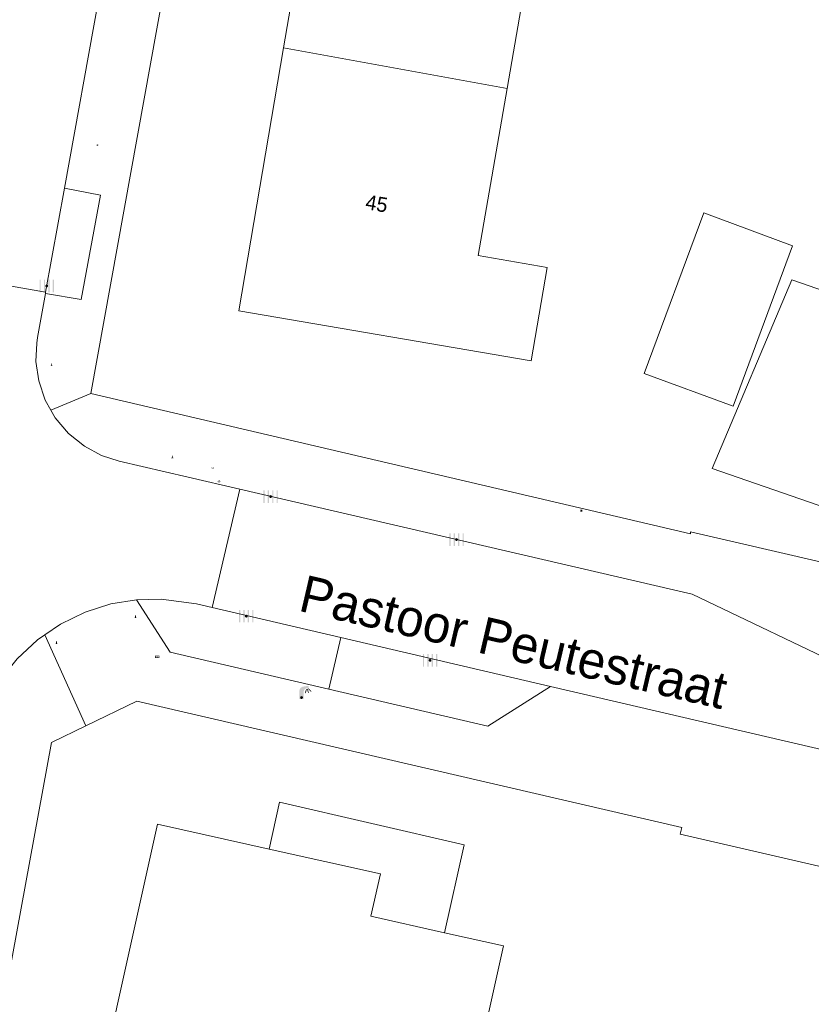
# Model space of a CAD drawing. Header units: metres. Extents: x 197457 to 198138, y 353986 to 354984.
# Tile 28 of 217: x 197511 to 197538, y 354553 to 354586. Entities that reach past the tile are written whole.
import ezdxf
from ezdxf.enums import TextEntityAlignment as Align

# ---------------------------------------------------------------- set-up
doc = ezdxf.new("R2010")
doc.units = ezdxf.units.M
doc.header["$MEASUREMENT"] = 0
for name, color, linetype, lineweight, true_color in [('afsluitpaal', 7, 'Continuous', 0, 0xde7233), ('CAI-kast', 7, 'Continuous', 0, 0x104b6e), ('kolk', 7, 'Continuous', 0, 0x104b6e), ('lichtmast', 7, 'Continuous', 0, 0x104b6e), ('straatnaambord', 7, 'Continuous', 0, 0x104b6e)]:
    doc.layers.add(name, color=color, linetype=linetype, lineweight=lineweight, true_color=true_color)
for name, color, linetype, lineweight in [('bijgebouw', 1, 'Continuous', 13), ('grens individueel parkeervak', 7, 'Continuous', 0), ('Grens maaiveld', 253, 'Continuous', 0), ('grens WOZ object', 7, 'Continuous', 0), ('hoofdgebouw', 1, 'Continuous', 0), ('huisnummerreeks BGT', 7, 'Continuous', 0), ('kant verharding', 7, 'Continuous', 0), ('openbare ruimte label tekst', 7, 'Continuous', 0), ('tussenmuur', 1, 'Continuous', 13), ('vlakafsluiter', 1, 'Continuous', 0), ('waterleidingput', 132, 'Continuous', 0)]:
    doc.layers.add(name, color=color, linetype=linetype, lineweight=lineweight)
doc.styles.add('Style-WORKING', font='WORKING.shx')

# ---------------------------------------------------------------- blocks, each defined once
blk = doc.blocks.new('kolk')
at = {"layer": 'kolk', "linetype": 'Continuous', "lineweight": 0, "true_color": 0xbd2877}
for points in [[(-0.489, -0.425), (-0.489, 0), (-0.489, 0.425), (-0.404, 0.425), (-0.404, 0), (-0.404, -0.425)], [(-0.191, -0.425), (-0.191, 0), (-0.191, 0.425), (-0.106, 0.425), (-0.106, 0), (-0.106, -0.425)], [(0.106, -0.425), (0.106, 0), (0.106, 0.425), (0.191, 0.425), (0.191, 0), (0.191, -0.425)], [(0.404, -0.425), (0.404, 0), (0.404, 0.425), (0.489, 0.425), (0.489, 0), (0.489, -0.425)]]:
    blk.add_hatch(color=232, dxfattribs=at).paths.add_polyline_path(points)
at = {"layer": 'kolk', "linetype": 'Continuous', "lineweight": 0, "true_color": 0x681648}
blk.add_hatch(color=219, dxfattribs=at).paths.add_polyline_path([(0.1, 0, 1), (-0.1, 0, 1)])
blk = doc.blocks.new('kast')
at = {"layer": 'CAI-kast', "linetype": 'Continuous', "lineweight": 0, "true_color": 0xbd2877}
h = blk.add_hatch(color=232, dxfattribs=at)
edge = h.paths.add_edge_path()
edge.add_arc((0, 0), 0.1, 0, 360)
edge.add_line((0, -0.1), (0.34, -0.1))
edge.add_line((0.34, -0.1), (0.34, 0.47))
edge.add_line((0.34, 0.47), (-0.34, 0.47))
edge.add_line((-0.34, 0.47), (-0.34, -0.1))
edge.add_line((-0.34, -0.1), (0, -0.1))
edge = h.paths.add_edge_path(flags=16)
edge.add_arc((-0.2, 0.31), 0.0607, 0, 360)
at = {"layer": 'CAI-kast', "linetype": 'Continuous', "lineweight": 0, "true_color": 0x681648}
blk.add_hatch(color=219, dxfattribs=at).paths.add_polyline_path([(-0.1, 0, 1), (0.1, 0, 1)])
at = {"layer": 'CAI-kast', "color": 232, "linetype": 'Continuous', "lineweight": 0, "true_color": 0xbd2877, "extrusion": (0, 0, -1)}
blk.add_solid([(-0.34, 0.65), (0.34, 0.65), (-0.34, 0.55), (0.34, 0.55)], dxfattribs=at)
blk = doc.blocks.new('lichtmast')
at = {"layer": 'lichtmast', "linetype": 'Continuous', "lineweight": 0, "true_color": 0xbd2877}
for points in [[(0.15, 0.419, -0.344151), (0.301, 0.613), (0.428, 0.645, 0.960861), (0.398, 0.791), (0.101, 0.742, 0.366629), (-0.15, 0.446), (-0.15, -0.1), (0, -0.1, -0.414214), (-0.1, 0, -1), (0.1, 0, -0.414214), (0, -0.1), (0.15, -0.1)], [(0.351, 0.55, 1), (0.303, 0.564), (0.234, 0.323, 1), (0.283, 0.31)], [(0.424, 0.581, 1), (0.376, 0.569), (0.436, 0.326, 1), (0.485, 0.339)], [(0.489, 0.61, 1), (0.453, 0.575), (0.626, 0.396, 1), (0.662, 0.43)]]:
    blk.add_hatch(color=232, dxfattribs=at).paths.add_polyline_path(points)
at = {"layer": 'lichtmast', "linetype": 'Continuous', "lineweight": 0, "true_color": 0x681648}
blk.add_hatch(color=219, dxfattribs=at).paths.add_polyline_path([(-0.1, 0, 1), (0.1, 0, 1)])
blk = doc.blocks.new('afsluitpaal')
at = {"layer": 'afsluitpaal', "linetype": 'Continuous', "lineweight": 0, "true_color": 0xbd2877}
blk.add_hatch(color=232, dxfattribs=at).paths.add_polyline_path([(0.15, 0.65, 1), (-0.15, 0.65), (-0.15, 0.05), (-0.3, 0.05), (-0.3, -0.1), (0, -0.1, -0.414214), (-0.1, 0, -1), (0.1, 0, -0.414214), (0, -0.1), (0.3, -0.1), (0.3, 0.05), (0.15, 0.05)])
at = {"layer": 'afsluitpaal', "linetype": 'Continuous', "lineweight": 0, "true_color": 0x681648}
blk.add_hatch(color=219, dxfattribs=at).paths.add_polyline_path([(0.1, 0, 1), (-0.1, 0, 1)])
blk = doc.blocks.new('waterleidingput')
at = {"layer": 'waterleidingput', "linetype": 'Continuous', "lineweight": 0, "true_color": 0x248bcb}
h = blk.add_hatch(color=142, dxfattribs=at)
edge = h.paths.add_edge_path()
edge.add_spline(control_points=[(0.44, 0), (0.44, 0.04), (0.43, 0.09), (0.36, 0.2), (0.28, 0.26), (0.09, 0.32), (-0.02, 0.33), (-0.22, 0.29), (-0.31, 0.24), (-0.42, 0.12), (-0.44, 0.06), (-0.44, -0.06), (-0.42, -0.12), (-0.33, -0.22), (-0.28, -0.26), (-0.1, -0.33), (0.04, -0.33), (0.27, -0.27), (0.37, -0.2), (0.43, -0.08), (0.44, -0.04), (0.44, 0)], knot_values=[0, 0, 0, 0, 0.060484, 0.060484, 0.178041, 0.178041, 0.295599, 0.295599, 0.413157, 0.413157, 0.498623, 0.498623, 0.584089, 0.584089, 0.669555, 0.669555, 0.808438, 0.808438, 0.94732, 0.94732, 1, 1, 1, 1], degree=3, periodic=0)
edge = h.paths.add_edge_path(flags=16)
edge.add_ellipse((0, 0), major_axis=(0.392, 0), ratio=0.689655, start_angle=0, end_angle=360)
for points in [[(-0.05, -0.09, -0.141608), (-0.09, -0.05), (-0.1, -0.09), (-0.17, 0.18), (-0.22, 0.18), (-0.12, -0.17), (-0.07, -0.17)], [(0.03, 0.18), (-0.02, 0.18), (-0.05, 0.09, -0.269854), (0.05, 0.09)], [(0.23, 0.18), (0.18, 0.18), (0.1, -0.09), (0.09, -0.05, -0.141608), (0.05, -0.09), (0.08, -0.17), (0.13, -0.17)]]:
    blk.add_hatch(color=142, dxfattribs=at).paths.add_polyline_path(points)
at = {"layer": 'waterleidingput', "linetype": 'Continuous', "lineweight": 0, "true_color": 0x104b6e}
blk.add_hatch(color=156, dxfattribs=at).paths.add_polyline_path([(0.1, 0, 1), (-0.1, 0, 1)])
blk = doc.blocks.new('bord_3')
at = {"layer": 'straatnaambord', "linetype": 'Continuous', "lineweight": 0, "true_color": 0xbd2877}
h = blk.add_hatch(color=232, dxfattribs=at)
h.paths.add_polyline_path([(-0.75, -0.38), (-0.75, 0.38), (0.75, 0.38), (0.75, -0.38)])
h.paths.add_polyline_path([(-0.65, -0.27), (-0.65, 0.27), (0.65, 0.27), (0.65, -0.27)], flags=16)
at = {"layer": 'straatnaambord', "linetype": 'Continuous', "lineweight": 0, "true_color": 0xbd2877, "transparency": 33554534}
h = blk.add_hatch(color=232, dxfattribs=at)
h.paths.add_polyline_path([(-0.65, -0.27), (-0.65, 0.27), (0.65, 0.27), (0.65, -0.27)])
h.paths.add_polyline_path([(-0.55, -0.18), (-0.55, 0.17), (0.55, 0.17), (0.55, -0.18)], flags=16)
at = {"layer": 'straatnaambord', "linetype": 'Continuous', "lineweight": 0, "true_color": 0x681648}
blk.add_hatch(color=219, dxfattribs=at).paths.add_polyline_path([(-0.1, 0, 1), (0.1, 0, 1)])

msp = doc.modelspace()

# ---------------------------------------------------------------- linework, layer by layer
at = {"layer": 'bijgebouw', "linetype": 'Continuous', "lineweight": 13, "flags": 128}
msp.add_lwpolyline([(197532.599, 354574.11), (197535.609, 354572.995), (197537.628, 354578.443), (197534.617, 354579.558), (197532.599, 354574.11)], dxfattribs=at)
at = {"layer": 'grens individueel parkeervak', "linetype": 'Continuous', "lineweight": 0}
for p, q in [((197516.222, 354566.459), (197515.383, 354566.436)), ((197522.315, 354565.154), (197517.952, 354566.173)), ((197522.315, 354565.154), (197521.905, 354563.4)), ((197529.417, 354563.496), (197522.315, 354565.154))]:
    msp.add_line(p, q, dxfattribs=at)
at = {"layer": 'grens individueel parkeervak', "linetype": 'Continuous', "lineweight": 0, "flags": 128}
for points in [[(197521.905, 354563.4), (197516.525, 354564.653), (197515.383, 354566.436)], [(197517.952, 354566.173), (197517.417, 354566.298), (197516.222, 354566.459)], [(197529.417, 354563.496), (197527.291, 354562.146), (197521.905, 354563.4)]]:
    msp.add_lwpolyline(points, dxfattribs=at)
at = {"layer": 'Grens maaiveld', "linetype": 'Continuous', "lineweight": 0}
msp.add_line((197518.88, 354570.186), (197517.952, 354566.173), dxfattribs=at)
at = {"layer": 'grens WOZ object', "linetype": 'Continuous', "lineweight": 0, "flags": 128}
for points in [[(197519.882, 354557.979), (197520.235, 354559.571), (197526.49, 354558.118), (197525.828, 354555.141)], [(197525.828, 354555.141), (197523.329, 354555.697), (197523.65, 354557.142), (197519.882, 354557.979)]]:
    msp.add_lwpolyline(points, dxfattribs=at)
at = {"layer": 'hoofdgebouw', "linetype": 'Continuous', "lineweight": 0, "flags": 128}
for points in [[(197520.371, 354585.15), (197521.879, 354593.972), (197531.813, 354592.329), (197531.288, 354589.152), (197528.949, 354589.539), (197527.95, 354583.77)], [(197520.371, 354585.15), (197518.846, 354576.228), (197528.763, 354574.534), (197529.305, 354577.708), (197526.969, 354578.107), (197527.95, 354583.77)], [(197546.621, 354578.523), (197545.264, 354574.622), (197537.604, 354577.287), (197534.905, 354570.89), (197544.996, 354567.39), (197545.999, 354570.244), (197555.74, 354566.855), (197556.978, 354570.451), (197558.252, 354570.006), (197559.443, 354573.357), (197558.145, 354573.803), (197558.377, 354574.434), (197546.621, 354578.523)], [(197519.882, 354557.979), (197516.094, 354558.821), (197513.323, 354546.357), (197522.528, 354544.31), (197523.281, 354547.697), (197526.131, 354547.063), (197527.829, 354554.696), (197525.828, 354555.141)]]:
    msp.add_lwpolyline(points, dxfattribs=at)
at = {"layer": 'kant verharding', "linetype": 'Continuous', "lineweight": 0}
for p, q in [((197512.935, 354580.389), (197516.517, 354600.223)), ((197512.299, 354576.866), (197512.935, 354580.389)), ((197507.29, 354577.755), (197512.299, 354576.866)), ((197512.299, 354576.866), (197512.292, 354576.825)), ((197517.138, 354570.59), (197518.88, 354570.186))]:
    msp.add_line(p, q, dxfattribs=at)
at = {"layer": 'kant verharding', "linetype": 'Continuous', "lineweight": 0, "flags": 128}
for points in [[(197513.837, 354573.428), (197517.661, 354594.614), (197517.826, 354594.608), (197518.935, 354600.779), (197520.083, 354606.741), (197521.371, 354612.674), (197522.673, 354618.06), (197524.093, 354623.417), (197525.463, 354628.193), (197526.928, 354632.94), (197526.797, 354632.952), (197528.571, 354638.272), (197530.626, 354643.489), (197535.295, 354655.494), (197535.161, 354655.558), (197540.306, 354668.709), (197540.75, 354668.564), (197542.896, 354674.063)], [(197512.292, 354576.825), (197513.505, 354576.617), (197514.161, 354580.158), (197512.935, 354580.389)], [(197512.292, 354576.825), (197512.025, 354575.333), (197511.996, 354575.141)], [(197512.476, 354572.867), (197512.283, 354573.208), (197512.065, 354573.858), (197511.973, 354574.513), (197511.996, 354575.141)], [(197554.783, 354563.971), (197534.171, 354568.733), (197534.17, 354568.664), (197531.124, 354569.382), (197513.837, 354573.428)], [(197517.138, 354570.59), (197514.794, 354571.135), (197514.196, 354571.329), (197513.613, 354571.641), (197513.078, 354572.07), (197512.626, 354572.601), (197512.476, 354572.867)], [(197518.88, 354570.186), (197534.225, 354566.621), (197539.709, 354563.997)], [(197515.383, 354566.436), (197514.511, 354566.291), (197513.641, 354566.016), (197512.803, 354565.609), (197512.271, 354565.244)], [(197512.271, 354565.244), (197512.025, 354565.076), (197511.335, 354564.434), (197510.754, 354563.705), (197510.295, 354562.916), (197509.963, 354562.097)], [(197529.417, 354563.496), (197538.799, 354561.305), (197539.235, 354560.584)], [(197554.557, 354552.817), (197553.846, 354553.858), (197533.821, 354558.479), (197533.878, 354558.704), (197515.398, 354562.993), (197513.66, 354562.154)], [(197513.66, 354562.154), (197512.503, 354561.595), (197509.234, 354543.805), (197508.925, 354543.841), (197507.834, 354538.404), (197506.554, 354533.009), (197506.388, 354533.051), (197505.102, 354528.736), (197503.671, 354524.463), (197502.097, 354520.241), (197500.384, 354516.077)]]:
    msp.add_lwpolyline(points, dxfattribs=at)
at = {"layer": 'tussenmuur', "linetype": 'Continuous', "lineweight": 13}
msp.add_line((197520.371, 354585.15), (197527.95, 354583.77), dxfattribs=at)
at = {"layer": 'vlakafsluiter', "linetype": 'Continuous', "lineweight": 0}
for p, q in [((197513.837, 354573.428), (197512.476, 354572.867)), ((197513.66, 354562.154), (197512.271, 354565.244))]:
    msp.add_line(p, q, dxfattribs=at)

# ---------------------------------------------------------------- block references
at = {"layer": 'afsluitpaal', "linetype": 'Continuous', "lineweight": 0, "xscale": 0.1, "yscale": 0.1, "zscale": 0.1}
for p in [(197512.504, 354574.369), (197516.597, 354571.244), (197515.345, 354565.828), (197512.669, 354564.946)]:
    msp.add_blockref('afsluitpaal', p, dxfattribs=at)
at = {"layer": 'CAI-kast', "linetype": 'Continuous', "lineweight": 0, "xscale": 0.1, "yscale": 0.1, "zscale": 0.1}
msp.add_blockref('kast', (197530.47, 354569.426), dxfattribs=at)
at = {"layer": 'kolk', "linetype": 'Continuous', "lineweight": 0, "xscale": 0.5, "yscale": 0.5}
for p in [(197512.337, 354577.077), (197519.929, 354569.933), (197526.234, 354568.474), (197519.102, 354565.877), (197525.336, 354564.377)]:
    msp.add_blockref('kolk', p, dxfattribs=at)
at = {"layer": 'lichtmast', "linetype": 'Continuous', "lineweight": 0, "xscale": 0.5, "yscale": 0.5}
msp.add_blockref('lichtmast', (197520.979, 354563.116), dxfattribs=at)
at = {"layer": 'straatnaambord', "linetype": 'Continuous', "lineweight": 0, "xscale": 0.1, "yscale": 0.1, "zscale": 0.1}
msp.add_blockref('bord_3', (197516.084, 354564.495), dxfattribs=at)
at = {"layer": 'waterleidingput', "linetype": 'Continuous', "lineweight": 0, "xscale": 0.1, "yscale": 0.1, "zscale": 0.1}
for p in [(197514.059, 354581.856), (197517.964, 354570.899), (197518.177, 354570.45)]:
    msp.add_blockref('waterleidingput', p, dxfattribs=at)

# ---------------------------------------------------------------- texts
at = {"layer": 'huisnummerreeks BGT', "linetype": 'Continuous', "lineweight": 0, "style": 'Style-WORKING'}
msp.add_text('45', height=0.5, rotation=350.3, dxfattribs=at).set_placement((197523.527, 354579.871), align=Align.MIDDLE_CENTER)
at = {"layer": 'openbare ruimte label tekst', "linetype": 'Continuous', "lineweight": 0, "style": 'Style-WORKING'}
msp.add_text('Pastoor Peutestraat', height=1.25, rotation=346.9, dxfattribs=at).set_placement((197528.168, 354565.004), align=Align.MIDDLE_CENTER)

doc.saveas('drawing.dxf')
